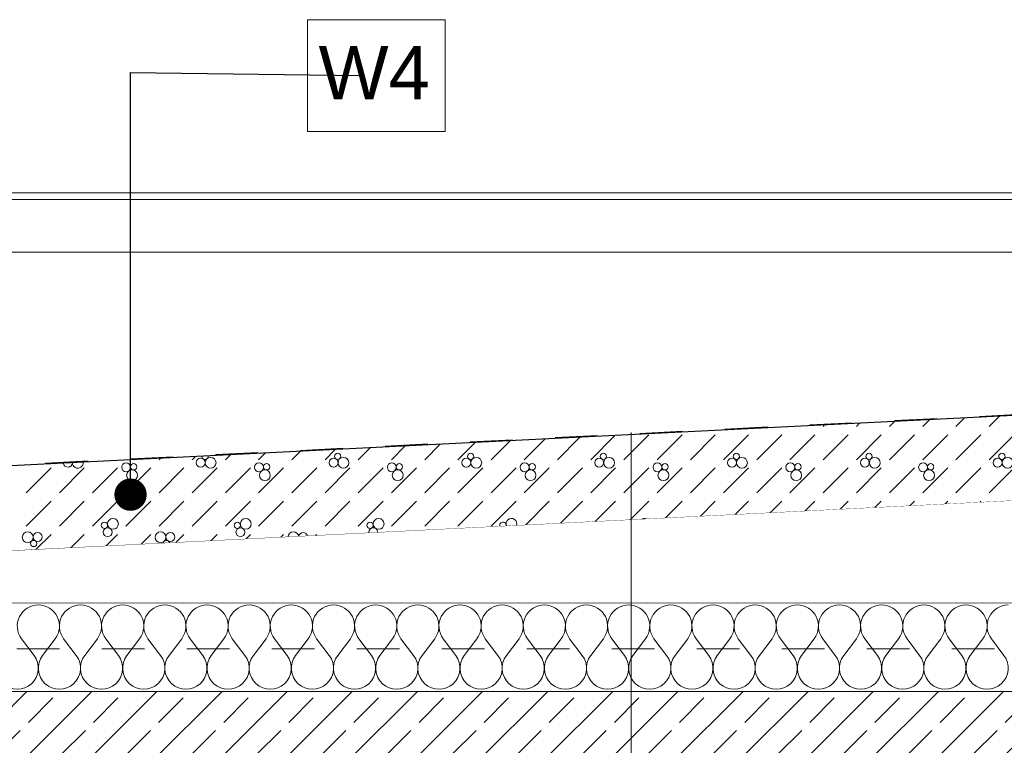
# Model space of a CAD drawing. Header units: millimetres. Extents: x 92668 to 123324, y -8921 to 14506.
# Tile 61 of 133: x 101138 to 103918, y 11288 to 13335. Entities that reach past the tile are written whole.
import ezdxf

# ---------------------------------------------------------------- set-up
doc = ezdxf.new("R2010")
doc.units = ezdxf.units.MM
doc.header["$MEASUREMENT"] = 0
doc.linetypes.add('Przerywana', pattern=[240, 120, -120])
doc.linetypes.add('Wipeout_Contour', pattern=[1000, 0, -1000])
for name, color, linetype, lineweight, true_color in [('0_Nr_pióra__85', 7, 'Continuous', 13, 0x80c2ff), ('Nowe_A-Stropy_Nr_pióra__5', 7, 'Continuous', 13, 0x40a5ff), ('Nowe_A-Wymiary-Zewnętrzne_Nr_pióra__45', 7, 'Continuous', 15, 0x40a5ff), ('Nowe_A-Wymiary-Zewnętrzne_Nr_pióra__85', 7, 'Continuous', 13, 0x80c2ff)]:
    doc.layers.add(name, color=color, linetype=linetype, lineweight=lineweight, true_color=true_color)
for name, color, linetype in [('Nowe_A-Dach-Połacie', 7, 'Continuous'), ('Nowe_A-Obróbki', 7, 'Continuous'), ('Nowe_A-Stropy', 7, 'Continuous'), ('Nowe_A-Wymiary-Zewnętrzne', 7, 'Continuous'), ('Nowe_A-Ściany-Wewnętrzne', 7, 'Continuous'), ('Nowe_A-Ściany-Zewnętrzne', 7, 'Continuous')]:
    doc.layers.add(name, color=color, linetype=linetype)
for name, color, linetype, lineweight in [('Nowe_A-Dach-Połacie_Nr_pióra__169', 7, 'Continuous', 5), ('Nowe_A-Dach-Połacie_Nr_pióra__29', 7, 'Continuous', 25), ('Nowe_A-Dach-Połacie_Nr_pióra__49', 7, 'Continuous', 15), ('Nowe_A-Obróbki_Nr_pióra__90', 7, 'Continuous', 13), ('Nowe_A-Opisy-Ściany_Nr_pióra__1', 7, 'Continuous', 13), ('Nowe_A-Stropy_Nr_pióra__174', 7, 'Continuous', 5), ('Nowe_A-Stropy_Nr_pióra__9', 7, 'Continuous', 13), ('Nowe_A-Wymiary-Zewnętrzne_Nr_pióra__46', 5, 'Continuous', 15)]:
    doc.layers.add(name, color=color, linetype=linetype, lineweight=lineweight)
doc.styles.add('STYL_AUTOMATYCZNY_1', font='arial.ttf')
doc.styles.add('STYL_AUTOMATYCZNY_2', font='arial.ttf')
doc.dimstyles.new('STYL_AUTOMATYCZNY__1', dxfattribs={"dimtxt": 125, "dimasz": 47.5, "dimexe": 0.18, "dimexo": 20, "dimgap": 0, "dimtad": 1, "dimdec": 1, "dimlfac": 0.1, "dimzin": 0, "dimdsep": 46, "dimtxsty": 'STYL_AUTOMATYCZNY_2', "dimblk": 'ARROWHEAD_11', "dimblk1": 'ARROWHEAD_11', "dimblk2": 'ARROWHEAD_11', "dimcen": 0.09, "dimclrd": 256, "dimclre": 256, "dimclrt": 5, "dimadec": 1, "dimazin": 0, "dimtfac": 1, "dimtdec": 4, "dimtmove": 0, "dimatfit": 3, "dimfxl": 0, "dimtolj": 1, "dimtzin": 0, "dimarcsym": 0})
doc.dimstyles.new('STYL_AUTOMATYCZNY__2', dxfattribs={"dimtxt": 0.18, "dimasz": 182.4, "dimexe": 0.18, "dimexo": 0.0625, "dimgap": 0, "dimtad": 0, "dimtih": 1, "dimtoh": 1, "dimdec": 4, "dimzin": 0, "dimdsep": 46, "dimcen": 0.09, "dimadec": 0, "dimazin": 0, "dimtfac": 1, "dimtdec": 4, "dimtmove": 0, "dimatfit": 3, "dimldrblk": 'ARROWHEAD_11', "dimfxl": 0, "dimtolj": 1, "dimtzin": 0, "dimarcsym": 0})

# ---------------------------------------------------------------- blocks, each defined once
blk = doc.blocks.new('ElemPrzekroju_36')
at = {"color": 254, "linetype": 'Wipeout_Contour', "lineweight": 0, "ltscale": 1116474.16314207}
blk.add_wipeout([(99267.6, 12240), (99267.6, 11986), (107138, 12379.6), (107138, 12679.3), (99318.9, 12679.3), (99310.7, 12696.7), (99312.5, 12697.5), (99319, 12697.5), (99298.8, 12740), (99277.6, 12740), (99277.6, 12240)], dxfattribs=at).dxf.layer = 'Nowe_A-Ściany-Zewnętrzne'
blk = doc.blocks.new('*X53')
at = {"layer": 'Nowe_A-Stropy_Nr_pióra__174', "color": 7, "linetype": 'Continuous', "lineweight": 5}
for p, q in [((101178.6, 11541.2), (101142.9, 11588.8)), ((101202.4, 11541.2), (101238.1, 11588.8)), ((101297.6, 11541.2), (101261.9, 11588.8)), ((101321.4, 11541.2), (101357.1, 11588.8)), ((101416.7, 11541.2), (101381, 11588.8)), ((101440.5, 11541.2), (101476.2, 11588.8)), ((101535.7, 11541.2), (101500, 11588.8)), ((101559.5, 11541.2), (101595.2, 11588.8)), ((101654.8, 11541.2), (101619, 11588.8)), ((101678.6, 11541.2), (101714.3, 11588.8)), ((101773.8, 11541.2), (101738.1, 11588.8)), ((101797.6, 11541.2), (101833.3, 11588.8)), ((101892.9, 11541.2), (101857.1, 11588.8)), ((101916.7, 11541.2), (101952.4, 11588.8)), ((102011.9, 11541.2), (101976.2, 11588.8)), ((102035.7, 11541.2), (102071.4, 11588.8)), ((102131, 11541.2), (102095.2, 11588.8)), ((102154.8, 11541.2), (102190.5, 11588.8)), ((102250, 11541.2), (102214.3, 11588.8)), ((102273.8, 11541.2), (102309.5, 11588.8)), ((102369, 11541.2), (102333.3, 11588.8)), ((102392.9, 11541.2), (102428.6, 11588.8)), ((102488.1, 11541.2), (102452.4, 11588.8)), ((102511.9, 11541.2), (102547.6, 11588.8)), ((102607.1, 11541.2), (102571.4, 11588.8)), ((102631, 11541.2), (102666.7, 11588.8)), ((102726.2, 11541.2), (102690.5, 11588.8)), ((102750, 11541.2), (102785.7, 11588.8)), ((102845.2, 11541.2), (102809.5, 11588.8)), ((102869, 11541.2), (102904.8, 11588.8)), ((102964.3, 11541.2), (102928.6, 11588.8)), ((102988.1, 11541.2), (103023.8, 11588.8)), ((103083.3, 11541.2), (103047.6, 11588.8)), ((103107.1, 11541.2), (103142.9, 11588.8)), ((103202.4, 11541.2), (103166.7, 11588.8)), ((103226.2, 11541.2), (103261.9, 11588.8)), ((103321.4, 11541.2), (103285.7, 11588.8)), ((103345.2, 11541.2), (103381, 11588.8)), ((103440.5, 11541.2), (103404.8, 11588.8)), ((103464.3, 11541.2), (103500, 11588.8)), ((103559.5, 11541.2), (103523.8, 11588.8)), ((103583.3, 11541.2), (103619, 11588.8)), ((103678.6, 11541.2), (103642.9, 11588.8)), ((103702.4, 11541.2), (103738.1, 11588.8)), ((103797.6, 11541.2), (103761.9, 11588.8)), ((103821.4, 11541.2), (103857.1, 11588.8)), ((103916.7, 11541.2), (103881, 11588.8))]:
    blk.add_line(p, q, dxfattribs=at)
for centre, start, end in [((101190.5, 11624.5), 90, 216.8699), ((101190.5, 11624.5), 323.1301, 90), ((101309.5, 11624.5), 90, 216.8699), ((101309.5, 11624.5), 323.1301, 90), ((101428.6, 11624.5), 90, 216.8699), ((101428.6, 11624.5), 323.1301, 90), ((101547.6, 11624.5), 90, 216.8699), ((101547.6, 11624.5), 323.1301, 90), ((101666.7, 11624.5), 90, 216.8699), ((101666.7, 11624.5), 323.1301, 90), ((101785.7, 11624.5), 90, 216.8699), ((101785.7, 11624.5), 323.1301, 90), ((101904.8, 11624.5), 90, 216.8699), ((101904.8, 11624.5), 323.1301, 90), ((102023.8, 11624.5), 90, 216.8699), ((102023.8, 11624.5), 323.1301, 90), ((102142.9, 11624.5), 90, 216.8699), ((102142.9, 11624.5), 323.1301, 90), ((102261.9, 11624.5), 90, 216.8699), ((102261.9, 11624.5), 323.1301, 90), ((102381, 11624.5), 90, 216.8699), ((102381, 11624.5), 323.1301, 90), ((102500, 11624.5), 90, 216.8699), ((102500, 11624.5), 323.1301, 90), ((102619, 11624.5), 90, 216.8699), ((102619, 11624.5), 323.1301, 90), ((102738.1, 11624.5), 90, 216.8699), ((102738.1, 11624.5), 323.1301, 90), ((102857.1, 11624.5), 90, 216.8699), ((102857.1, 11624.5), 323.1301, 90), ((102976.2, 11624.5), 90, 216.8699), ((102976.2, 11624.5), 323.1301, 90), ((103095.2, 11624.5), 90, 216.8699), ((103095.2, 11624.5), 323.1301, 90), ((103214.3, 11624.5), 90, 216.8699), ((103214.3, 11624.5), 323.1301, 90), ((103333.3, 11624.5), 90, 216.8699), ((103333.3, 11624.5), 323.1301, 90), ((103452.4, 11624.5), 90, 216.8699), ((103452.4, 11624.5), 323.1301, 90), ((103571.4, 11624.5), 90, 216.8699), ((103571.4, 11624.5), 323.1301, 90), ((103690.5, 11624.5), 90, 216.8699), ((103690.5, 11624.5), 323.1301, 90), ((103809.5, 11624.5), 90, 216.8699), ((103809.5, 11624.5), 323.1301, 90), ((103928.6, 11624.5), 90, 216.8699), ((101131, 11505.5), 143.1301, 36.8699), ((101250, 11505.5), 143.1301, 36.8699), ((101369, 11505.5), 143.1301, 36.8699), ((101488.1, 11505.5), 143.1301, 36.8699), ((101607.1, 11505.5), 143.1301, 36.8699), ((101726.2, 11505.5), 143.1301, 36.8699), ((101845.2, 11505.5), 143.1301, 36.8699), ((101964.3, 11505.5), 143.1301, 36.8699), ((102083.3, 11505.5), 143.1301, 36.8699), ((102202.4, 11505.5), 143.1301, 36.8699), ((102321.4, 11505.5), 143.1301, 36.8699), ((102440.5, 11505.5), 143.1301, 36.8699), ((102559.5, 11505.5), 143.1301, 36.8699), ((102678.6, 11505.5), 143.1301, 36.8699), ((102797.6, 11505.5), 143.1301, 36.8699), ((102916.7, 11505.5), 143.1301, 36.8699), ((103035.7, 11505.5), 143.1301, 36.8699), ((103154.8, 11505.5), 143.1301, 36.8699), ((103273.8, 11505.5), 143.1301, 36.8699), ((103392.9, 11505.5), 143.1301, 36.8699), ((103511.9, 11505.5), 143.1301, 36.8699), ((103631, 11505.5), 143.1301, 36.8699), ((103750, 11505.5), 143.1301, 36.8699), ((103869, 11505.5), 143.1301, 36.8699)]:
    blk.add_arc(centre, 59.5, start, end, dxfattribs=at)
blk = doc.blocks.new('ElemPrzekroju_39')
at = {"layer": 'Nowe_A-Stropy', "linetype": 'Continuous', "lineweight": 0, "true_color": 0x000000}
h = blk.add_hatch(dxfattribs=at)
h.set_pattern_fill('Beton_zbrojony', color=18, style=0, pattern_type=2)
h.set_pattern_definition([(45, (0, 0), (-91.92388, 91.92388), []), (45, (-45.96, 45.96), (-91.92388, 91.92388), [97.5, -32.5])])
h.paths.add_polyline_path([(99167.6, 11240), (99177.6, 11240), (103282.6, 11240), (103417.6, 11240), (107307.6, 11240), (107317.6, 11240), (107317.6, 11440), (99167.6, 11440)])
at = {"layer": 'Nowe_A-Stropy_Nr_pióra__9', "color": 7, "linetype": 'Continuous', "lineweight": 13}
for p, q in [((116807.6, 11690), (99277.6, 11690)), ((107317.6, 11440), (99167.6, 11440))]:
    blk.add_line(p, q, dxfattribs=at)
at = {"layer": 'Nowe_A-Stropy', "lineweight": 0}
blk.add_blockref('*X53', (0, 0), dxfattribs=at)
blk = doc.blocks.new('*X57')
at = {"layer": 'Nowe_A-Dach-Połacie', "linetype": 'Continuous', "lineweight": 0, "true_color": 0x000000}
for points in [[(103770, 12211.2), (103620.2, 12203.7), (103620.3, 12202.2), (103770.1, 12209.7)], [(103170.8, 12181.2), (103021, 12173.7), (103021, 12172.2), (103170.8, 12179.7)], [(103470.4, 12196.2), (103320.6, 12188.7), (103320.7, 12187.2), (103470.5, 12194.7)], [(102571.5, 12151.2), (102421.7, 12143.7), (102421.8, 12142.2), (102571.6, 12149.7)], [(102871.1, 12166.2), (102721.3, 12158.7), (102721.4, 12157.2), (102871.2, 12164.7)], [(101972.3, 12121.3), (101822.5, 12113.8), (101822.5, 12112.3), (101972.3, 12119.8)], [(102271.9, 12136.3), (102122.1, 12128.8), (102122.2, 12127.3), (102272, 12134.8)], [(101672.6, 12106.3), (101522.8, 12098.8), (101522.9, 12097.3), (101672.7, 12104.8)], [(101373, 12091.3), (101223.2, 12083.8), (101223.3, 12082.3), (101373.1, 12089.8)]]:
    blk.add_hatch(color=18, dxfattribs=at).paths.add_polyline_path(points)
blk = doc.blocks.new('*X58')
at = {"layer": 'Nowe_A-Dach-Połacie_Nr_pióra__169', "color": 7, "linetype": 'Continuous', "lineweight": 5}
for p, q in [((103687.5, 12187.5), (103706.5, 12206.5)), ((103781.2, 12187.5), (103805.2, 12211.4)), ((103875, 12187.5), (103903.8, 12216.3)), ((103406.2, 12187.5), (103410.4, 12191.7)), ((103500, 12187.5), (103509.1, 12196.6)), ((103593.8, 12187.5), (103607.8, 12201.5)), ((102562.5, 12093.8), (102621, 12152.2)), ((102656.2, 12093.8), (102719.6, 12157.1)), ((102750, 12093.8), (102818.3, 12162.1)), ((102843.8, 12093.8), (102914.1, 12164.1)), ((102937.5, 12093.8), (103007.8, 12164.1)), ((103031.2, 12093.8), (103101.6, 12164.1)), ((103125, 12093.8), (103195.3, 12164.1)), ((103218.8, 12093.8), (103289.1, 12164.1)), ((103312.5, 12093.8), (103382.8, 12164.1)), ((103406.2, 12093.8), (103476.6, 12164.1)), ((103500, 12093.8), (103570.3, 12164.1)), ((103593.8, 12093.8), (103664.1, 12164.1)), ((103687.5, 12093.8), (103757.8, 12164.1)), ((103781.2, 12093.8), (103851.6, 12164.1)), ((103875, 12093.8), (103945.3, 12164.1)), ((102000, 12093.8), (102028.8, 12122.6)), ((102093.8, 12093.8), (102127.5, 12127.5)), ((102187.5, 12093.8), (102226.2, 12132.5)), ((102281.2, 12093.8), (102324.9, 12137.4)), ((102375, 12093.8), (102423.6, 12142.3)), ((102468.8, 12093.8), (102522.3, 12147.3)), ((101531.2, 12093.8), (101535.4, 12097.9)), ((101625, 12093.8), (101634.1, 12102.9)), ((101718.8, 12093.8), (101732.8, 12107.8)), ((101812.5, 12093.8), (101831.5, 12112.7)), ((101906.2, 12093.8), (101930.2, 12117.7)), ((101156.2, 12000), (101226.6, 12070.3)), ((101250, 12000), (101320.3, 12070.3)), ((101343.8, 12000), (101414.1, 12070.3)), ((101437.5, 12000), (101507.8, 12070.3)), ((101531.2, 12000), (101601.6, 12070.3)), ((101625, 12000), (101695.3, 12070.3)), ((101718.8, 12000), (101789.1, 12070.3)), ((101812.5, 12000), (101882.8, 12070.3)), ((101906.2, 12000), (101976.6, 12070.3)), ((102000, 12000), (102070.3, 12070.3)), ((102093.8, 12000), (102164.1, 12070.3)), ((102187.5, 12000), (102257.8, 12070.3)), ((102281.2, 12000), (102351.6, 12070.3)), ((102375, 12000), (102445.3, 12070.3)), ((102468.8, 12000), (102539.1, 12070.3)), ((102562.5, 12000), (102632.8, 12070.3)), ((102656.2, 12000), (102726.6, 12070.3)), ((102750, 12000), (102820.3, 12070.3)), ((102843.8, 12000), (102914.1, 12070.3)), ((102937.5, 12000), (103007.8, 12070.3)), ((103031.2, 12000), (103101.6, 12070.3)), ((103125, 12000), (103195.3, 12070.3)), ((103218.8, 12000), (103289.1, 12070.3)), ((103312.5, 12000), (103382.8, 12070.3)), ((103406.2, 12000), (103476.6, 12070.3)), ((103500, 12000), (103570.3, 12070.3)), ((103593.8, 12000), (103664.1, 12070.3)), ((103687.5, 12000), (103757.8, 12070.3)), ((103781.2, 12000), (103851.6, 12070.3)), ((103875, 12000), (103945.3, 12070.3)), ((101156.2, 11906.2), (101226.6, 11976.6)), ((101250, 11906.2), (101320.3, 11976.6)), ((101343.8, 11906.2), (101414.1, 11976.6)), ((101437.5, 11906.2), (101507.8, 11976.6)), ((101531.2, 11906.2), (101601.6, 11976.6)), ((101625, 11906.2), (101695.3, 11976.6)), ((101718.8, 11906.2), (101789.1, 11976.6)), ((101812.5, 11906.2), (101882.8, 11976.6)), ((101906.2, 11906.2), (101976.6, 11976.6)), ((102000, 11906.2), (102070.3, 11976.6)), ((102093.8, 11906.2), (102164.1, 11976.6)), ((102187.5, 11906.2), (102257.8, 11976.6)), ((102281.2, 11906.2), (102351.6, 11976.6)), ((102375, 11906.2), (102445.3, 11976.6)), ((102468.8, 11906.2), (102539.1, 11976.6)), ((102565.4, 11909.1), (102632.8, 11976.6)), ((102664.1, 11914.1), (102726.6, 11976.6)), ((102762.7, 11919), (102820.3, 11976.6)), ((102861.4, 11923.9), (102914.1, 11976.6)), ((102960.1, 11928.9), (103007.8, 11976.6)), ((103058.8, 11933.8), (103101.6, 11976.6)), ((103157.5, 11938.7), (103195.3, 11976.6)), ((103256.2, 11943.7), (103289.1, 11976.6)), ((103354.8, 11948.6), (103382.8, 11976.6)), ((103453.5, 11953.5), (103476.6, 11976.6)), ((103552.2, 11958.5), (103570.3, 11976.6)), ((103650.9, 11963.4), (103664.1, 11976.6)), ((103749.6, 11968.3), (103757.8, 11976.6)), ((103848.3, 11973.3), (103851.6, 11976.6)), ((101183.8, 11840), (101226.6, 11882.8)), ((101282.5, 11845), (101320.3, 11882.8)), ((101381.2, 11849.9), (101414.1, 11882.8)), ((101479.8, 11854.8), (101507.8, 11882.8)), ((101578.5, 11859.8), (101601.6, 11882.8)), ((101677.2, 11864.7), (101695.3, 11882.8)), ((101775.9, 11869.7), (101789.1, 11882.8)), ((101874.6, 11874.6), (101882.8, 11882.8)), ((101973.3, 11879.5), (101976.6, 11882.8))]:
    blk.add_line(p, q, dxfattribs=at)
for centre, radius in [((101648.9, 12085.3), 12.6), ((101676.9, 12084.9), 15.3), ((102023.9, 12085.3), 12.6), ((102035.8, 12103.1), 8.88), ((102051.9, 12084.9), 15.3), ((102398.9, 12085.3), 12.6), ((102410.8, 12103.1), 8.88), ((102426.9, 12084.9), 15.3), ((102773.9, 12085.3), 12.6), ((102785.8, 12103.1), 8.88), ((102801.9, 12084.9), 15.3), ((103148.9, 12085.3), 12.6), ((103160.8, 12103.1), 8.88), ((103176.9, 12084.9), 15.3), ((103523.9, 12085.3), 12.6), ((103535.8, 12103.1), 8.88), ((103551.9, 12084.9), 15.3), ((103898.9, 12085.3), 12.6), ((103910.8, 12103.1), 8.88), ((103926.9, 12084.9), 15.3), ((101438.4, 12072.3), 12.6), ((101455.1, 12049.9), 15.3), ((101459.8, 12073.7), 8.88), ((101813.4, 12072.3), 12.6), ((101830.1, 12049.9), 15.3), ((101834.8, 12073.7), 8.88), ((102188.4, 12072.3), 12.6), ((102205.1, 12049.9), 15.3), ((102209.8, 12073.7), 8.88), ((102563.4, 12072.3), 12.6), ((102580.1, 12049.9), 15.3), ((102584.8, 12073.7), 8.88), ((102938.4, 12072.3), 12.6), ((102955.1, 12049.9), 15.3), ((102959.8, 12073.7), 8.88), ((103313.4, 12072.3), 12.6), ((103330.1, 12049.9), 15.3), ((103334.8, 12073.7), 8.88), ((103688.4, 12072.3), 12.6), ((103705.1, 12049.9), 15.3), ((103709.8, 12073.7), 8.88), ((101401.1, 11912.7), 15.3), ((101776.1, 11912.7), 15.3), ((102151.1, 11912.7), 15.3), ((101377.2, 11908.7), 8.88), ((101386.1, 11889.2), 12.6), ((101752.2, 11908.7), 8.88), ((101761.1, 11889.2), 12.6), ((102127.2, 11908.7), 8.88), ((101160.5, 11874.9), 15.3), ((101188.4, 11875.6), 12.6), ((101535.5, 11874.9), 15.3), ((101563.4, 11875.6), 12.6), ((101177.2, 11857.3), 8.88)]:
    blk.add_circle(centre, radius, dxfattribs=at)
for centre, radius, start, end in [((101660.8, 12103.1), 8.88, 175.8004, 9.9244), ((101273.9, 12085.3), 12.6, 184.9429, 0.7819), ((101301.9, 12084.9), 15.3, 177.6796, 8.0452), ((102526.1, 11912.7), 15.3, 341.4662, 204.2586), ((102901.1, 11912.7), 15.3, 62.1892, 123.5356), ((102136.1, 11889.2), 12.6, 355.7797, 189.9451), ((102502.2, 11908.7), 8.88, 345.0168, 200.708), ((101910.5, 11874.9), 15.3, 8.3787, 177.3461), ((101938.4, 11875.6), 12.6, 12.7838, 172.941), ((101552.2, 11857.3), 8.88, 10.1651, 175.5597)]:
    blk.add_arc(centre, radius, start, end, dxfattribs=at)
blk = doc.blocks.new('ElemPrzekroju_42')
at = {"layer": 'Nowe_A-Dach-Połacie_Nr_pióra__29', "color": 7, "linetype": 'Continuous', "lineweight": 25}
blk.add_line((108042.6, 12423.3), (98707.6, 11956.5), dxfattribs=at)
at = {"layer": 'Nowe_A-Dach-Połacie_Nr_pióra__29', "color": 7, "linetype": 'Przerywana', "lineweight": 25}
blk.add_line((108042.6, 12424.8), (99277.6, 11986.5), dxfattribs=at)
at = {"layer": 'Nowe_A-Dach-Połacie_Nr_pióra__49', "color": 7, "linetype": 'Continuous', "lineweight": 15}
blk.add_line((108042.6, 12183), (98707.6, 11716.2), dxfattribs=at)
at = {"layer": 'Nowe_A-Dach-Połacie', "lineweight": 0}
for name in ['*X58', '*X57']:
    blk.add_blockref(name, (0, 0), dxfattribs=at)
blk = doc.blocks.new('ElemPrzekroju_191')
at = {"color": 254, "linetype": 'Wipeout_Contour', "lineweight": 0, "ltscale": 630643.075501}
blk.add_wipeout([(107127.5, 12846.4), (98654.7, 12846.4), (98729.4, 12827.9), (107138, 12827.9), (107138, 12840), (107127.5, 12840)], dxfattribs=at).dxf.layer = 'Nowe_A-Obróbki'
at = {"layer": 'Nowe_A-Obróbki_Nr_pióra__90', "color": 7, "linetype": 'Continuous', "lineweight": 13}
blk.add_line((107127.5, 12846.4), (98654.7, 12846.4), dxfattribs=at)
at = {"color": 254, "linetype": 'Wipeout_Contour', "lineweight": 0, "ltscale": 416080.29322}
blk.add_wipeout([(99330.3, 12827.9), (99330.3, 12679.3), (107138, 12679.3), (107138, 12827.9)], dxfattribs=at).dxf.layer = 'Nowe_A-Obróbki'
at = {"layer": 'Nowe_A-Obróbki_Nr_pióra__90', "color": 7, "linetype": 'Continuous', "lineweight": 13}
for p, q in [((107138, 12827.9), (99330.3, 12827.9)), ((107138, 12679.3), (99330.3, 12679.3))]:
    blk.add_line(p, q, dxfattribs=at)
blk = doc.blocks.new('ElemPrzekroju_231')
at = {"color": 254, "linetype": 'Wipeout_Contour', "lineweight": 0, "ltscale": 543448.207604}
blk.add_wipeout([(99277.6, 11690), (116807.6, 11690), (116807.6, 11744.7), (108042.6, 12183), (99277.6, 11744.7)], dxfattribs=at).dxf.layer = 'Nowe_A-Ściany-Wewnętrzne'
blk = doc.blocks.new('*D410')
at = {"layer": 'Nowe_A-Wymiary-Zewnętrzne_Nr_pióra__45', "linetype": 'Continuous', "lineweight": 15, "true_color": 0x40a5ff}
for points in [[(119360.2, 11980), (119361.2, 11975.2), (119363.9, 11971.2), (119368, 11968.5), (119372.7, 11967.5), (119377.5, 11968.5), (119381.6, 11971.2), (119384.3, 11975.2), (119385.2, 11980), (119384.3, 11984.8), (119381.6, 11988.8), (119377.5, 11991.5), (119372.7, 11992.5), (119368, 11991.5), (119363.9, 11988.8), (119361.2, 11984.8)], [(119360.2, 11420), (119361.2, 11415.2), (119363.9, 11411.2), (119368, 11408.5), (119372.7, 11407.5), (119377.5, 11408.5), (119381.6, 11411.2), (119384.3, 11415.2), (119385.2, 11420), (119384.3, 11424.8), (119381.6, 11428.8), (119377.5, 11431.5), (119372.7, 11432.5), (119368, 11431.5), (119363.9, 11428.8), (119361.2, 11424.8)]]:
    blk.add_hatch(color=161, dxfattribs=at).paths.add_polyline_path(points)
at = {"layer": 'Nowe_A-Wymiary-Zewnętrzne_Nr_pióra__45', "color": 161, "linetype": 'Continuous', "lineweight": 15, "true_color": 0x40a5ff}
for centre in [(119372.7, 11980), (119372.7, 11420)]:
    blk.add_circle(centre, 12.5, dxfattribs=at)
at = {"layer": 'Nowe_A-Wymiary-Zewnętrzne_Nr_pióra__85', "color": 151, "linetype": 'Continuous', "lineweight": 13, "true_color": 0x80c2ff}
for p, q in [((119360.2, 11980), (119325.9, 11980)), ((119372.7, 11432.5), (119372.7, 11967.5)), ((119419.6, 11980), (119385.2, 11980)), ((119360.2, 11420), (119325.9, 11420)), ((119419.6, 11420), (119385.2, 11420))]:
    blk.add_line(p, q, dxfattribs=at)
at = {"layer": 'Nowe_A-Wymiary-Zewnętrzne_Nr_pióra__46', "color": 5, "lineweight": 15, "char_height": 125, "attachment_point": 7, "rotation": 90, "style": 'STYL_AUTOMATYCZNY_2'}
for s, insert in [('\\A1;{\\pql;\\fArial|b0|i0|c238|p0;\\W1.000000;26,0}', (119204, 11943.2)), ('\\A1;{\\pql;\\fArial|b0|i0|c238|p0;\\W1.000000;56,0}', (119347.7, 11533.2))]:
    blk.add_mtext(s, dxfattribs=dict(at, insert=insert))
blk = doc.blocks.new('ARROWHEAD_11')
at = {"color": 0, "linetype": 'Continuous', "lineweight": 0}
blk.add_line((0, 0), (-1, 0), dxfattribs=at)
at = {"color": 0, "linetype": 'Continuous', "lineweight": 0, "const_width": 0.25, "flags": 128}
blk.add_lwpolyline([(-0.125, 0, 1), (0.125, 0, 1)], format="xyb", close=True, dxfattribs=at)
blk = doc.blocks.new('*D411')
at = {"layer": 'Nowe_A-Wymiary-Zewnętrzne_Nr_pióra__45', "linetype": 'Continuous', "lineweight": 15, "true_color": 0x40a5ff}
for points in [[(119360.2, 12240), (119361.2, 12235.2), (119363.9, 12231.2), (119368, 12228.5), (119372.7, 12227.5), (119377.5, 12228.5), (119381.6, 12231.2), (119384.3, 12235.2), (119385.2, 12240), (119384.3, 12244.8), (119381.6, 12248.8), (119377.5, 12251.5), (119372.7, 12252.5), (119368, 12251.5), (119363.9, 12248.8), (119361.2, 12244.8)], [(119360.2, 11980), (119361.2, 11975.2), (119363.9, 11971.2), (119368, 11968.5), (119372.7, 11967.5), (119377.5, 11968.5), (119381.6, 11971.2), (119384.3, 11975.2), (119385.2, 11980), (119384.3, 11984.8), (119381.6, 11988.8), (119377.5, 11991.5), (119372.7, 11992.5), (119368, 11991.5), (119363.9, 11988.8), (119361.2, 11984.8)]]:
    blk.add_hatch(color=161, dxfattribs=at).paths.add_polyline_path(points)
at = {"layer": 'Nowe_A-Wymiary-Zewnętrzne_Nr_pióra__45', "color": 161, "linetype": 'Continuous', "lineweight": 15, "true_color": 0x40a5ff}
for centre in [(119372.7, 12240), (119372.7, 11980)]:
    blk.add_circle(centre, 12.5, dxfattribs=at)
at = {"layer": 'Nowe_A-Wymiary-Zewnętrzne_Nr_pióra__85', "color": 151, "linetype": 'Continuous', "lineweight": 13, "true_color": 0x80c2ff}
for p, q in [((119360.2, 12240), (119325.9, 12240)), ((119419.6, 12240), (119385.2, 12240)), ((119372.7, 11992.5), (119372.7, 12227.5)), ((119360.2, 11980), (119325.9, 11980)), ((119419.6, 11980), (119385.2, 11980))]:
    blk.add_line(p, q, dxfattribs=at)
blk = doc.blocks.new('*D412')
at = {"layer": 'Nowe_A-Wymiary-Zewnętrzne_Nr_pióra__45', "linetype": 'Continuous', "lineweight": 15, "true_color": 0x40a5ff}
for points in [[(119360.2, 12630), (119361.2, 12625.2), (119363.9, 12621.2), (119368, 12618.5), (119372.7, 12617.5), (119377.5, 12618.5), (119381.6, 12621.2), (119384.3, 12625.2), (119385.2, 12630), (119384.3, 12634.8), (119381.6, 12638.8), (119377.5, 12641.5), (119372.7, 12642.5), (119368, 12641.5), (119363.9, 12638.8), (119361.2, 12634.8)], [(119360.2, 12240), (119361.2, 12235.2), (119363.9, 12231.2), (119368, 12228.5), (119372.7, 12227.5), (119377.5, 12228.5), (119381.6, 12231.2), (119384.3, 12235.2), (119385.2, 12240), (119384.3, 12244.8), (119381.6, 12248.8), (119377.5, 12251.5), (119372.7, 12252.5), (119368, 12251.5), (119363.9, 12248.8), (119361.2, 12244.8)]]:
    blk.add_hatch(color=161, dxfattribs=at).paths.add_polyline_path(points)
at = {"layer": 'Nowe_A-Wymiary-Zewnętrzne_Nr_pióra__45', "color": 161, "linetype": 'Continuous', "lineweight": 15, "true_color": 0x40a5ff}
for centre in [(119372.7, 12630), (119372.7, 12240)]:
    blk.add_circle(centre, 12.5, dxfattribs=at)
at = {"layer": 'Nowe_A-Wymiary-Zewnętrzne_Nr_pióra__85', "color": 151, "linetype": 'Continuous', "lineweight": 13, "true_color": 0x80c2ff}
for p, q in [((119360.2, 12630), (119325.9, 12630)), ((119419.6, 12630), (119385.2, 12630)), ((119372.7, 12252.5), (119372.7, 12617.5)), ((119360.2, 12240), (119325.9, 12240)), ((119419.6, 12240), (119385.2, 12240))]:
    blk.add_line(p, q, dxfattribs=at)
at = {"layer": 'Nowe_A-Wymiary-Zewnętrzne_Nr_pióra__46', "color": 5, "lineweight": 15, "insert": (119347.7, 12268.2), "char_height": 125, "attachment_point": 7, "rotation": 90, "style": 'STYL_AUTOMATYCZNY_2'}
blk.add_mtext('\\A1;{\\pql;\\fArial|b0|i0|c238|p0;\\W1.000000;39,0}', dxfattribs=at)
blk = doc.blocks.new('*D413')
at = {"layer": 'Nowe_A-Wymiary-Zewnętrzne_Nr_pióra__45', "linetype": 'Continuous', "lineweight": 15, "true_color": 0x40a5ff}
for points in [[(119360.2, 12845), (119361.2, 12840.2), (119363.9, 12836.2), (119368, 12833.5), (119372.7, 12832.5), (119377.5, 12833.5), (119381.6, 12836.2), (119384.3, 12840.2), (119385.2, 12845), (119384.3, 12849.8), (119381.6, 12853.8), (119377.5, 12856.5), (119372.7, 12857.5), (119368, 12856.5), (119363.9, 12853.8), (119361.2, 12849.8)], [(119360.2, 12630), (119361.2, 12625.2), (119363.9, 12621.2), (119368, 12618.5), (119372.7, 12617.5), (119377.5, 12618.5), (119381.6, 12621.2), (119384.3, 12625.2), (119385.2, 12630), (119384.3, 12634.8), (119381.6, 12638.8), (119377.5, 12641.5), (119372.7, 12642.5), (119368, 12641.5), (119363.9, 12638.8), (119361.2, 12634.8)]]:
    blk.add_hatch(color=161, dxfattribs=at).paths.add_polyline_path(points)
at = {"layer": 'Nowe_A-Wymiary-Zewnętrzne_Nr_pióra__45', "color": 161, "linetype": 'Continuous', "lineweight": 15, "true_color": 0x40a5ff}
for centre in [(119372.7, 12845), (119372.7, 12630)]:
    blk.add_circle(centre, 12.5, dxfattribs=at)
at = {"layer": 'Nowe_A-Wymiary-Zewnętrzne_Nr_pióra__85', "color": 151, "linetype": 'Continuous', "lineweight": 13, "true_color": 0x80c2ff}
for p, q in [((119360.2, 12845), (119325.9, 12845)), ((119372.7, 12857.5), (119372.7, 12870)), ((119419.6, 12845), (119385.2, 12845)), ((119372.7, 12642.5), (119372.7, 12832.5)), ((119360.2, 12630), (119325.9, 12630)), ((119419.6, 12630), (119385.2, 12630))]:
    blk.add_line(p, q, dxfattribs=at)
at = {"layer": 'Nowe_A-Wymiary-Zewnętrzne_Nr_pióra__46', "color": 5, "lineweight": 15, "insert": (119347.7, 12857.5), "char_height": 125, "attachment_point": 7, "rotation": 90, "style": 'STYL_AUTOMATYCZNY_2'}
blk.add_mtext('\\A1;{\\pql;\\fArial|b0|i0|c238|p0;\\W1.000000;21,5}', dxfattribs=at)
blk = doc.blocks.new('*D414')
at = {"layer": 'Nowe_A-Wymiary-Zewnętrzne_Nr_pióra__45', "linetype": 'Continuous', "lineweight": 15, "true_color": 0x40a5ff}
for points in [[(119555.9, 12845), (119556.9, 12840.2), (119559.6, 12836.2), (119563.6, 12833.5), (119568.4, 12832.5), (119573.2, 12833.5), (119577.3, 12836.2), (119580, 12840.2), (119580.9, 12845), (119580, 12849.8), (119577.3, 12853.8), (119573.2, 12856.5), (119568.4, 12857.5), (119563.6, 12856.5), (119559.6, 12853.8), (119556.9, 12849.8)], [(119555.9, -450), (119556.9, -454.8), (119559.6, -458.8), (119563.6, -461.5), (119568.4, -462.5), (119573.2, -461.5), (119577.3, -458.8), (119580, -454.8), (119580.9, -450), (119580, -445.2), (119577.3, -441.2), (119573.2, -438.5), (119568.4, -437.5), (119563.6, -438.5), (119559.6, -441.2), (119556.9, -445.2)]]:
    blk.add_hatch(color=161, dxfattribs=at).paths.add_polyline_path(points)
at = {"layer": 'Nowe_A-Wymiary-Zewnętrzne_Nr_pióra__45', "color": 161, "linetype": 'Continuous', "lineweight": 15, "true_color": 0x40a5ff}
for centre in [(119568.4, 12845), (119568.4, -450)]:
    blk.add_circle(centre, 12.5, dxfattribs=at)
at = {"layer": 'Nowe_A-Wymiary-Zewnętrzne_Nr_pióra__85', "color": 151, "linetype": 'Continuous', "lineweight": 13, "true_color": 0x80c2ff}
for p, q in [((119555.9, 12845), (119521.5, 12845)), ((119568.4, 12857.5), (119568.4, 12870)), ((119615.3, 12845), (119580.9, 12845)), ((119568.4, -437.5), (119568.4, 12832.5)), ((119555.9, -450), (119521.5, -450)), ((119568.4, -475), (119568.4, -462.5)), ((119615.3, -450), (119580.9, -450))]:
    blk.add_line(p, q, dxfattribs=at)
at = {"layer": 'Nowe_A-Wymiary-Zewnętrzne_Nr_pióra__46', "color": 5, "lineweight": 15, "insert": (119543.4, 5911.5), "char_height": 125, "attachment_point": 7, "rotation": 90, "style": 'STYL_AUTOMATYCZNY_2'}
blk.add_mtext('\\A1;{\\pql;\\fArial|b0|i0|c238|p0;\\W1.000000;1\xa0329,5}', dxfattribs=at)
blk = doc.blocks.new('B Przekrój_STORY_MARKER')
at = {"layer": '0_Nr_pióra__85', "color": 151, "linetype": 'Przerywana', "lineweight": 13, "true_color": 0x80c2ff}
blk.add_line((96329.8, 11560), (119661.6, 11560), dxfattribs=at)

msp = doc.modelspace()

# ---------------------------------------------------------------- linework, layer by layer
at = {"layer": 'Nowe_A-Opisy-Ściany_Nr_pióra__1', "color": 7, "linetype": 'Continuous', "lineweight": 13, "flags": 128}
msp.add_lwpolyline([(101950.83, 13334.93), (102339.4, 13334.93), (102339.4, 13019.21), (101950.83, 13019.21)], close=True, dxfattribs=at)

# ---------------------------------------------------------------- block references
at = {"layer": 'Nowe_A-Stropy', "lineweight": 0}
msp.add_blockref('ElemPrzekroju_39', (0, 0), dxfattribs=at)
at = {"layer": 'Nowe_A-Ściany-Zewnętrzne', "lineweight": 0}
msp.add_blockref('ElemPrzekroju_36', (0, 0), dxfattribs=at)

# ---------------------------------------------------------------- texts
at = {"layer": 'Nowe_A-Opisy-Ściany_Nr_pióra__1', "color": 7, "linetype": 'Continuous', "lineweight": 13, "insert": (102295.87, 13185.64), "char_height": 150, "attachment_point": 6, "style": 'STYL_AUTOMATYCZNY_1'}
msp.add_mtext('\\A1;{\\pqr;\\fArial|b0|i0|c238|p0;\\W1.000000;W\\fArial|b0|i0|c238|p0;\\W1.000000;4}', dxfattribs=at)

# ---------------------------------------------------------------- next in the draw order: block references
at = {"layer": 'Nowe_A-Dach-Połacie', "lineweight": 0}
msp.add_blockref('ElemPrzekroju_42', (0, 0), dxfattribs=at)
at = {"layer": 'Nowe_A-Obróbki', "lineweight": 0}
msp.add_blockref('ElemPrzekroju_191', (0, 0), dxfattribs=at)

# ---------------------------------------------------------------- next in the draw order: block references
at = {"layer": 'Nowe_A-Ściany-Wewnętrzne', "lineweight": 0}
msp.add_blockref('ElemPrzekroju_231', (0, 0), dxfattribs=at)

# ---------------------------------------------------------------- next in the draw order: dimensions: what is measured, and where the dimension line sits
at = {"layer": 'Nowe_A-Wymiary-Zewnętrzne', "color": 151, "linetype": 'Continuous', "lineweight": 13, "true_color": 0x80c2ff}
for base, p1, p2, picture, middle in [((119372.74, 12845), (98654.74, 12630), (98654.74, 12845), '*D413', (119285.24, 13019.32)), ((119372.74, 12630), (98707.6, 12240), (98654.74, 12630), '*D412', (119285.24, 12430))]:
    dim = msp.add_linear_dim(base=base, p1=p1, p2=p2, angle=90, dimstyle='STYL_AUTOMATYCZNY__1', dxfattribs=at)
    dim.commit()
    dim.dimension.update_dxf_attribs({"geometry": picture, "text_midpoint": middle, "dimtype": 160, "text_rotation": 90})

# ---------------------------------------------------------------- next in the draw order: linework, layer by layer
at = {"layer": 'Nowe_A-Stropy_Nr_pióra__5', "color": 161, "linetype": 'Continuous', "lineweight": 13, "true_color": 0x40a5ff}
msp.add_line((102864.24, 8670), (102864.24, 12170), dxfattribs=at)

# ---------------------------------------------------------------- next in the draw order: block references
at = {"linetype": 'Continuous', "lineweight": 0}
msp.add_blockref('B Przekrój_STORY_MARKER', (0, 0), dxfattribs=at)

# ---------------------------------------------------------------- next in the draw order: dimensions: what is measured, and where the dimension line sits
at = {"layer": 'Nowe_A-Wymiary-Zewnętrzne', "color": 151, "linetype": 'Continuous', "lineweight": 13, "true_color": 0x80c2ff}
for base, p1, p2, picture, middle in [((119568.41, 12845), (98787.6, -450), (98654.74, 12845), '*D414', (119480.91, 6192.64)), ((119372.74, 11980), (118022.6, 11420), (98707.6, 11980), '*D410', (119285.24, 11695)), ((119372.74, 12240), (98707.6, 11980), (98707.6, 12240), '*D411', (119141.49, 12105))]:
    dim = msp.add_linear_dim(base=base, p1=p1, p2=p2, angle=90, dimstyle='STYL_AUTOMATYCZNY__1', dxfattribs=at)
    dim.commit()
    dim.dimension.update_dxf_attribs({"geometry": picture, "text_midpoint": middle, "dimtype": 160, "text_rotation": 90})

# ---------------------------------------------------------------- next in the draw order: leaders
at = {"layer": 'Nowe_A-Opisy-Ściany_Nr_pióra__1', "color": 7, "linetype": 'Continuous', "lineweight": 13, "annotation_type": 0, "has_hookline": 1, "hookline_direction": 0, "text_width": 301.5}
msp.add_leader([(101450.83, 11995.08), (101450.83, 13185.64), (102101.58, 13177.07)], dimstyle='STYL_AUTOMATYCZNY__2', dxfattribs=at)

doc.saveas('drawing.dxf')
